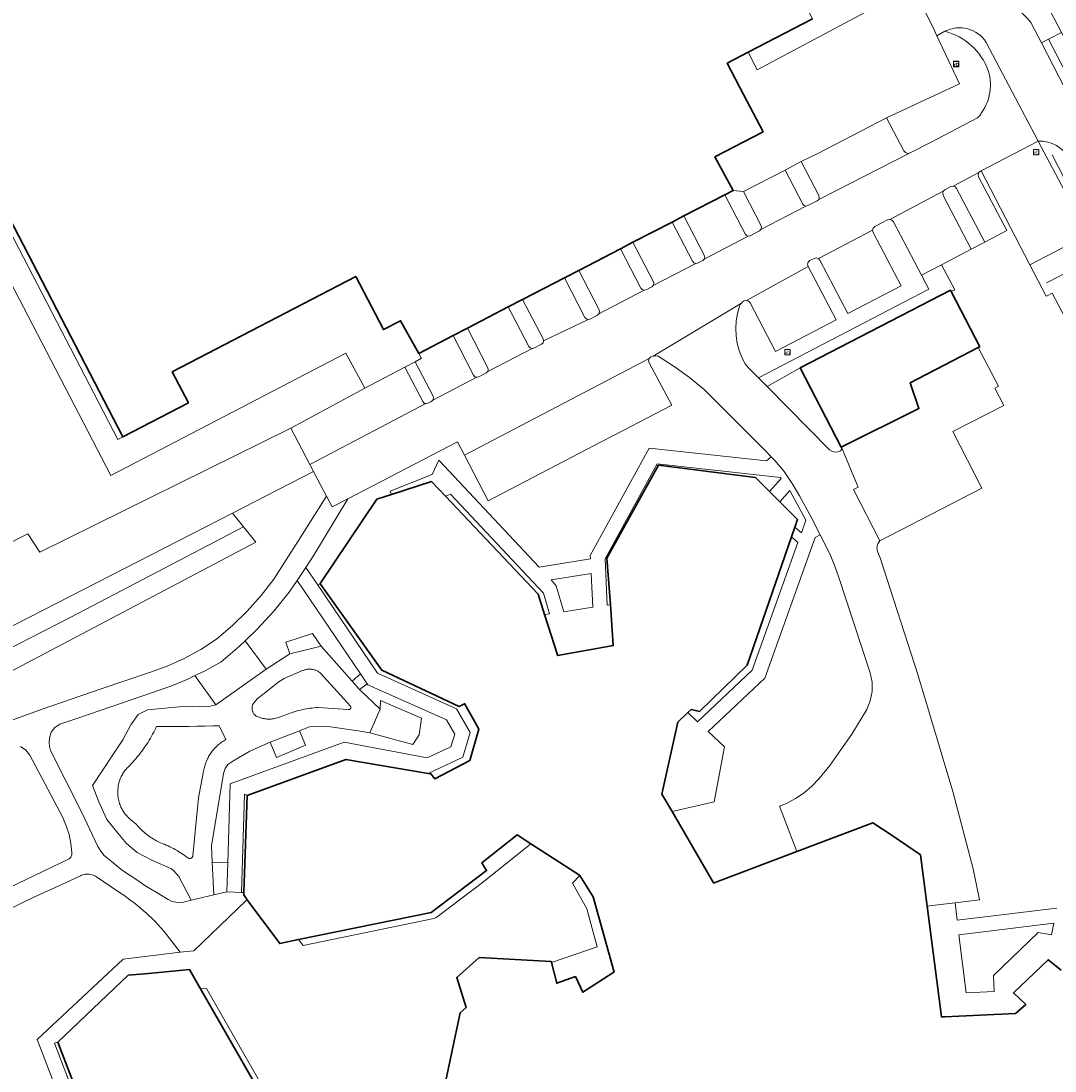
# Model space of a CAD drawing. Header units: metres. Extents: x 108651 to 109770, y 520801 to 521818.
# Tile 8 of 66: x 108939 to 109047, y 521201 to 521311. Entities that reach past the tile are written whole.
import ezdxf
from ezdxf.enums import TextEntityAlignment as Align

# ---------------------------------------------------------------- set-up
doc = ezdxf.new("R2010")
doc.units = ezdxf.units.M
for name, color, linetype, lineweight in [('B-WE-GR-BEPLANTING_CULTUUR_BODEMBEDEKKER-GV', 253, 'Continuous', 18), ('B-WE-GR-BEPLANTING_CULTUUR_BOSPLANTSOEN-GV', 253, 'Continuous', 18), ('B-WE-GR-BEPLANTING_CULTUUR_HEESTERS-GV', 253, 'Continuous', 18), ('B-WE-GR-BOS_LOOF-GV', 253, 'Continuous', 13), ('B-WE-IE-MEUBILAIR_WEGMEUBILAIR-S', 253, 'Continuous', 25), ('B-WE-IE-TERREINAFSCHEIDING_KUNSTMATIG_HEKWERK-G', 253, 'IE-TERREINAFSCHEIDING_KUNSTMATIG-SO', 18), ('B-WE-OG-BEBOUWING-GV', 253, 'Continuous', 35), ('B-WE-OG-TERREIN_CULTUURSCHEIDING-GV', 253, 'Continuous', 18), ('B-WE-OG-TERREIN_ERF-GV', 253, 'Continuous', 18), ('B-WE-OG-WATER_SLOOT-GV', 253, 'Continuous', 18), ('B-WE-VH-KANTVERHARDING-G', 253, 'Continuous', 18), ('B-WE-VH-VERHARDING_ASFALT-GV', 253, 'Continuous', 18), ('B-WE-VH-VERHARDING_BEDRIJFSVLOERPLAAT-GV', 253, 'Continuous', 18), ('B-WE-VH-VERHARDING_BETONSTRAATSTEEN-GV', 253, 'Continuous', 18), ('B-WE-VH-VERHARDING_HALFVERHARDING_GRIND-GV', 253, 'Continuous', 18), ('B-WE-VH-VERHARDING_STRAATBAKSTEEN-GV', 253, 'Continuous', 18)]:
    doc.layers.add(name, color=color, linetype=linetype, lineweight=lineweight)
doc.styles.add('NLCS-ISO', font='NLCS-ISO.ttf')
doc.linetypes.add('IE-TERREINAFSCHEIDING_KUNSTMATIG-SO', pattern='A,4,[82,NLCS.SHX,S=0.75,R=90,X=0,Y=0],4,-2', length=10)

# ---------------------------------------------------------------- blocks, each defined once
blk = doc.blocks.new('SIE-WEG_VERKEERSBORD-SO')
at = {"color": 0, "linetype": 'ByBlock', "lineweight": 18}
blk.add_lwpolyline([(-1.125, -1.125), (1.125, -1.125), (1.125, 1.125), (-1.125, 1.125)], close=True, dxfattribs=at)
at = {"color": 0, "linetype": 'ByBlock', "lineweight": 18, "style": 'NLCS-ISO'}
blk.add_text('vb', height=1.5, dxfattribs=at).set_placement((0, 0), align=Align.MIDDLE_CENTER)

msp = doc.modelspace()

# ---------------------------------------------------------------- linework, layer by layer
at = {"layer": 'B-WE-GR-BEPLANTING_CULTUUR_BODEMBEDEKKER-GV', "flags": 128}
for points in [[(108969.52, 521264.66), (108967.54, 521268.44), (108941.27, 521255.49), (108940.02, 521257.41), (108898.18, 521236.26), (108901.91, 521229.11), (108961.45, 521259.58), (108969.91, 521263.91)], [(109017.6, 521261.83), (109018.83, 521263.21), (109018.75, 521263.31), (109005.85, 521264.73), (109000.4, 521254.8), (109000.63, 521249.96), (109000.95, 521250.01), (109000.6, 521254.86), (109005.99, 521264.59), (109016.13, 521263.3)], [(108994.07, 521248.96), (108994.57, 521249.04), (108993.96, 521251.22), (108984.25, 521261.54), (108983.7, 521261.34), (108993.4, 521251.09)], [(109009.05, 521238.72), (109010.07, 521237.77), (109015.79, 521243.16), (109020.57, 521256.49), (109019.9, 521257.08), (109015.25, 521243.67), (109010.28, 521238.85), (109009.86, 521238.95), (109009.41, 521239.06)], [(108962.75, 521246.22), (108964.97, 521243.25), (108967.42, 521244.85), (108967, 521246.1), (108969.81, 521246.99), (108970.71, 521245.68), (108973.96, 521242), (108974.83, 521242.77), (108968.18, 521252.54), (108967.35, 521251.3), (108965.74, 521249.31), (108964.01, 521247.43)], [(108970.31, 521252.1), (108976.61, 521242.83), (108984.86, 521239.12), (108986.3, 521236.65), (108985.53, 521234.05), (108981.89, 521232.36), (108982.18, 521232.32), (108982.6, 521231.81), (108986.26, 521233.72), (108987.21, 521237), (108986.82, 521237.7), (108985.71, 521239.66), (108985.7, 521239.65), (108985.15, 521239.36), (108977.06, 521243.16), (108970.65, 521252.14)], [(108970.62, 521242.86), (108970.57, 521242.9), (108970.51, 521242.95), (108970.44, 521242.99), (108970.37, 521243.04), (108970.29, 521243.08), (108970.22, 521243.11), (108970.14, 521243.15), (108970.07, 521243.17), (108969.99, 521243.2), (108969.91, 521243.22), (108969.82, 521243.24), (108969.74, 521243.25), (108969.66, 521243.26), (108969.58, 521243.27), (108969.49, 521243.27), (108969.41, 521243.27), (108969.33, 521243.26), (108969.24, 521243.25), (108969.16, 521243.24), (108969.08, 521243.22), (108969, 521243.2), (108968.92, 521243.17), (108968.84, 521243.14), (108968.77, 521243.11), (108966.84, 521242.28), (108966.18, 521241.88), (108964.91, 521240.86), (108964.01, 521240.15), (108963.59, 521239.63), (108963.56, 521239.58), (108963.54, 521239.52), (108963.52, 521239.46), (108963.5, 521239.4), (108963.49, 521239.34), (108963.48, 521239.28), (108963.48, 521239.22), (108963.48, 521239.15), (108963.48, 521239.09), (108963.49, 521239.03), (108963.5, 521238.97), (108963.51, 521238.91), (108963.53, 521238.85), (108963.55, 521238.79), (108963.58, 521238.73), (108963.61, 521238.68), (108963.64, 521238.62), (108963.68, 521238.57), (108963.72, 521238.53), (108963.76, 521238.48), (108963.81, 521238.44), (108963.86, 521238.4), (108963.91, 521238.36), (108964.01, 521238.32), (108964.1, 521238.27), (108964.21, 521238.23), (108964.31, 521238.2), (108964.41, 521238.16), (108964.51, 521238.13), (108964.62, 521238.11), (108964.73, 521238.09), (108964.83, 521238.07), (108964.94, 521238.06), (108965.05, 521238.05), (108965.16, 521238.04), (108965.27, 521238.04), (108965.38, 521238.04), (108965.48, 521238.05), (108965.59, 521238.06), (108965.68, 521238.07), (108966.26, 521238.2), (108967.18, 521238.57), (108967.79, 521238.78), (108967.98, 521238.84), (108968.18, 521238.89), (108968.37, 521238.95), (108968.57, 521238.99), (108968.77, 521239.04), (108968.97, 521239.08), (108969.17, 521239.12), (108969.37, 521239.15), (108969.57, 521239.18), (108969.77, 521239.2), (108969.98, 521239.22), (108970.18, 521239.24), (108970.38, 521239.25), (108970.9, 521239.23), (108971.43, 521239.2), (108971.95, 521239.16), (108972.48, 521239.13), (108973.01, 521239.09), (108973.53, 521239.04), (108973.56, 521239.03), (108973.59, 521239.03), (108973.62, 521239.04), (108973.65, 521239.04), (108973.68, 521239.05), (108973.71, 521239.07), (108973.73, 521239.09), (108973.75, 521239.11), (108973.77, 521239.13), (108973.79, 521239.16), (108973.8, 521239.18), (108973.81, 521239.21), (108973.81, 521239.24), (108973.81, 521239.27), (108973.81, 521239.3), (108973.8, 521239.33), (108973.79, 521239.36), (108973.77, 521239.39), (108973.76, 521239.4)], [(108975.53, 521241.74), (108974.73, 521241.13), (108974.74, 521241.11), (108976.89, 521239.09), (108976.9, 521239.98), (108981.2, 521238.13), (108980.96, 521236.39), (108980.31, 521235.4), (108975.78, 521236.62), (108974.58, 521236.81), (108971.67, 521237.25), (108970.29, 521237.3), (108969.48, 521237.23), (108968.68, 521236.92), (108968.45, 521236.83), (108969.08, 521235.31), (108966.02, 521234.04), (108965.36, 521235.64), (108963.26, 521234.7), (108961.48, 521233.65), (108960.95, 521233.28), (108960.68, 521232.89), (108960.5, 521232.34), (108959.22, 521224.8), (108959.31, 521223.09), (108960.94, 521223.03), (108961.2, 521231.26), (108973.11, 521235.64), (108981.81, 521233.99), (108984.28, 521235.13), (108984.67, 521236.45), (108983.8, 521237.95), (108975.6, 521241.63)], [(108968.35, 521214.99), (108968.81, 521214.36), (108982.49, 521217.21), (108982.68, 521217.28), (108982.85, 521217.36), (108987.72, 521221.06), (108992.64, 521225.01), (108991.2, 521225.93), (108987.52, 521223.02), (108987.76, 521222.61), (108988, 521222.2), (108982.22, 521217.84)], [(108997.75, 521221.68), (108997, 521220.89), (108998.49, 521218.19), (108999.57, 521214.24), (108994.79, 521212.6), (108995.34, 521210.43), (108997.29, 521211.13), (108998.07, 521209.49), (109001.33, 521211.58), (109001.36, 521211.6), (108999.17, 521219.45)]]:
    msp.add_lwpolyline(points, close=True, dxfattribs=at)
at = {"layer": 'B-WE-GR-BEPLANTING_CULTUUR_BOSPLANTSOEN-GV', "flags": 128}
msp.add_lwpolyline([(109050.55, 521289.33), (109045.7, 521298.47), (109039.72, 521295.36), (109044.82, 521285.53), (109049.93, 521288.18)], dxfattribs=at)
at = {"layer": 'B-WE-GR-BEPLANTING_CULTUUR_HEESTERS-GV', "flags": 128}
msp.add_lwpolyline([(109028.75, 521312.53), (109027.5, 521314.89), (109017.53, 521334.2), (109016.73, 521333.77), (109011.81, 521331.07), (109022.11, 521311.26), (109015.36, 521307.76), (109016.29, 521305.91)], close=True, dxfattribs=at)
for points in [[(109035.95, 521309.95), (109035.11, 521309.49), (109037.47, 521304.46), (109029.84, 521300.89), (109031.65, 521297.45)], [(109031.65, 521297.45), (109031.82, 521297.26), (109032.07, 521297.18), (109032.32, 521297.24), (109034.44, 521298.33), (109039.36, 521300.89)]]:
    msp.add_lwpolyline(points, dxfattribs=at)
at = {"layer": 'B-WE-GR-BEPLANTING_CULTUUR_HEESTERS-GV'}
for points in [[(109040.48, 521305.84, 0.243132), (109035.95, 521309.95)], [(109039.36, 521300.89, 0.261527), (109040.48, 521305.84)]]:
    msp.add_lwpolyline(points, format="xyb", dxfattribs=at)
at = {"layer": 'B-WE-GR-BOS_LOOF-GV', "flags": 128}
msp.add_lwpolyline([(108936.6, 521237.32), (108941.51, 521239.09), (108947.71, 521241.21), (108952.74, 521242.92), (108954.6, 521243.58), (108956.39, 521244.38), (108958.11, 521245.33), (108959.76, 521246.41), (108961.42, 521247.81), (108962.98, 521249.33), (108964.44, 521250.96), (108965.77, 521252.68), (108968.35, 521256.72), (108971.26, 521261.35), (108970.71, 521262.39), (108969.91, 521263.91), (108961.45, 521259.58), (108962.59, 521258.14), (108963.87, 521256.54), (108897.11, 521221.35)], dxfattribs=at)
at = {"layer": 'B-WE-IE-TERREINAFSCHEIDING_KUNSTMATIG_HEKWERK-G', "flags": 128}
msp.add_lwpolyline([(109046.56, 521283.65), (109052.48, 521286.7), (109047.17, 521297.03)], dxfattribs=at)
at = {"layer": 'B-WE-OG-BEBOUWING-GV', "flags": 128}
for points in [[(108929.67, 521306.63), (108949.98, 521267.55), (108956.82, 521271.11), (108955.13, 521274.36), (108974.32, 521284.33), (108977.21, 521278.76), (108979.01, 521279.69), (108980.92, 521276.28), (108984.5, 521278.13), (108986, 521278.91), (108990.28, 521281.13), (108991.78, 521281.91), (108996.14, 521284.16), (108997.64, 521284.94), (109002.01, 521287.21), (109003.32, 521287.89), (109007.41, 521290), (109008.64, 521290.65), (109012.91, 521292.86), (109013.81, 521293.32), (109011.89, 521296.82), (109016.93, 521299.44), (109014.89, 521303.33), (109013.18, 521306.63), (109015.36, 521307.76), (109022.11, 521311.26)], [(109048.09, 521211.79), (109046.74, 521212.88), (109043.11, 521209.41), (109044.39, 521208.19), (109043.31, 521207.28), (109035.95, 521206.92), (109035.57, 521206.9), (109034.08, 521218.5), (109033.39, 521223.85), (109030.41, 521225.87), (109028.42, 521227.21), (109020.44, 521224.2), (109011.81, 521220.94), (109011.74, 521220.91), (109007.4, 521228.38), (109006.34, 521230.21), (109008, 521237.72), (109009.05, 521238.72), (109009.41, 521239.06), (109009.86, 521238.95), (109010.28, 521238.85), (109015.25, 521243.67), (109019.9, 521257.08), (109020.26, 521258.12), (109020.39, 521258.49), (109020.43, 521258.63), (109020.53, 521258.9), (109018.66, 521260.76), (109017.6, 521261.83), (109016.13, 521263.3), (109005.99, 521264.59), (109000.6, 521254.86), (109000.95, 521250.01), (109001.26, 521245.73), (108999.14, 521245.35), (108995.43, 521244.68), (108995.41, 521244.76), (108994.07, 521248.96), (108993.4, 521251.09), (108983.7, 521261.34), (108982.25, 521262.88), (108978.08, 521261.52), (108976.53, 521261.02), (108970.59, 521252.23), (108970.65, 521252.14), (108977.06, 521243.16), (108985.15, 521239.36), (108985.7, 521239.65), (108985.71, 521239.66), (108986.82, 521237.7), (108987.21, 521237), (108986.26, 521233.72), (108982.6, 521231.81), (108982.18, 521232.32), (108981.89, 521232.36), (108973.29, 521233.83), (108962.97, 521230.07), (108962.62, 521219.92), (108962.61, 521219.66), (108962.98, 521219.16), (108966.37, 521214.58), (108968.35, 521214.99), (108982.22, 521217.84), (108988, 521222.2), (108987.76, 521222.61), (108987.52, 521223.02), (108991.2, 521225.93), (108992.64, 521225.01), (108997.72, 521221.73), (108997.75, 521221.68), (108999.17, 521219.45), (109001.36, 521211.6), (109001.33, 521211.58), (108998.07, 521209.49), (108997.29, 521211.13), (108995.34, 521210.43), (108994.79, 521212.6), (108994.77, 521212.69), (108987.23, 521213.11), (108984.88, 521211.04), (108985.87, 521207.9), (108985.23, 521207.35), (108982.64, 521195)], [(108964.99, 521197.83), (108958.1, 521209.84), (108956.95, 521211.86), (108952.66, 521211.46), (108950.51, 521211.26), (108943.17, 521204.25), (108947.12, 521193.99)]]:
    msp.add_lwpolyline(points, dxfattribs=at)
msp.add_lwpolyline([(109025.08, 521266.47), (109033.22, 521270.5), (109032.31, 521273.2), (109039.43, 521276.89), (109039.58, 521276.97), (109036.6, 521282.73), (109036.51, 521282.9), (109020.79, 521274.76)], close=True, dxfattribs=at)
at = {"layer": 'B-WE-OG-TERREIN_CULTUURSCHEIDING-GV', "flags": 128}
msp.add_lwpolyline([(109046.78, 521309.12), (109048.14, 521309.82), (109046.96, 521312.09), (109044.71, 521315.43), (109043.06, 521318.61), (109042.24, 521318.18), (109042.11, 521318.45), (109040.13, 521317.43), (109038.35, 521316.5, 0.086992), (109041.23, 521313.8, -0.099092), (109044.93, 521310.88), (109046.05, 521308.74)], format="xyb", close=True, dxfattribs=at)
for points in [[(108898.18, 521236.26), (108940.02, 521257.41), (108941.27, 521255.49), (108967.54, 521268.44), (108975.29, 521272.63), (108973.3, 521276.3), (108948.71, 521263.51), (108925.62, 521307.91)], [(109033.12, 521242.69), (109036.78, 521230.47), (109038.91, 521222.38), (109039.56, 521219.14), (109037.01, 521218.84), (109037.23, 521217.02), (109047.63, 521218.29)]]:
    msp.add_lwpolyline(points, dxfattribs=at)
for points in [[(109022.74, 521292.37), (109022.8, 521292.56), (109022.76, 521292.77), (109020.9, 521296.34), (109019.24, 521295.42), (109021.07, 521291.89), (109021.21, 521291.74), (109021.41, 521291.67), (109021.61, 521291.72), (109022.59, 521292.23)], [(109015.38, 521288.54), (109015.58, 521288.58), (109016.54, 521289.09), (109016.7, 521289.22), (109016.76, 521289.42), (109016.71, 521289.62), (109014.86, 521293.19), (109013.81, 521293.32), (109012.91, 521292.86), (109015.04, 521288.76), (109015.18, 521288.6)], [(109036.79, 521293.76), (109036.56, 521293.71), (109035.95, 521293.39), (109035.77, 521293.23), (109035.71, 521293.01), (109035.76, 521292.78), (109038.7, 521287.17), (109040.12, 521287.91), (109037.17, 521293.52), (109037.01, 521293.69)], [(109007.41, 521290), (109009.54, 521285.9), (109009.68, 521285.74), (109009.88, 521285.68), (109010.08, 521285.72), (109010.61, 521286), (109010.76, 521286.14), (109010.82, 521286.34), (109010.78, 521286.54), (109008.64, 521290.65)], [(109014.66, 521281.53), (109014.57, 521281.43), (109014.46, 521281.2), (109014.24, 521280.45), (109014.1, 521279.67), (109014.06, 521278.89), (109014.1, 521278.11), (109014.21, 521277.34), (109014.41, 521276.58), (109014.69, 521275.86), (109015.06, 521275.17), (109015.38, 521274.8), (109016.45, 521273.71), (109034.26, 521282.98), (109033.48, 521284.45), (109030.55, 521290.04), (109030.39, 521290.21), (109030.17, 521290.28), (109029.94, 521290.23), (109028.62, 521289.54), (109028.45, 521289.38), (109028.38, 521289.16), (109028.43, 521288.93), (109031.37, 521283.34), (109025.79, 521280.43), (109022.87, 521286.01), (109022.71, 521286.18), (109022.49, 521286.25), (109022.26, 521286.2), (109021.82, 521285.97), (109021.65, 521285.81), (109021.58, 521285.59), (109021.63, 521285.36), (109024.56, 521279.79), (109018.21, 521276.48), (109015.56, 521281.57), (109015.41, 521281.74), (109015.19, 521281.82), (109014.96, 521281.77), (109014.75, 521281.63)], [(109002.01, 521287.21), (109004.14, 521283.09), (109004.28, 521282.94), (109004.48, 521282.88), (109004.68, 521282.92), (109005.29, 521283.23), (109005.44, 521283.37), (109005.5, 521283.57), (109005.46, 521283.77), (109003.32, 521287.89)], [(108998.62, 521279.83), (108998.82, 521279.87), (108999.61, 521280.28), (108999.76, 521280.42), (108999.83, 521280.62), (108999.78, 521280.82), (108997.64, 521284.94), (108996.14, 521284.16), (108998.28, 521280.04), (108998.42, 521279.89)], [(108991.78, 521281.91), (108990.28, 521281.13), (108992.43, 521277), (108992.57, 521276.85), (108992.76, 521276.79), (108992.96, 521276.83), (108993.76, 521277.24), (108993.91, 521277.38), (108993.97, 521277.58), (108993.93, 521277.78)], [(108984.5, 521278.13), (108986.65, 521274), (108986.79, 521273.84), (108986.99, 521273.78), (108987.19, 521273.83), (108987.98, 521274.24), (108988.13, 521274.38), (108988.19, 521274.58), (108988.15, 521274.78), (108986, 521278.91)], [(108969.09, 521253.9), (108970.31, 521252.1), (108970.65, 521252.14), (108970.59, 521252.23), (108976.53, 521261.02), (108978.08, 521261.52), (108977.94, 521261.87), (108982.33, 521263.61), (108983, 521265.12), (108993.51, 521253.92), (108998.86, 521254.8), (108998.85, 521255.16), (109000, 521257.24), (109005.02, 521266.35), (109017.27, 521265.03), (109017.78, 521265.46), (109017.12, 521266.14), (109010.75, 521272.49), (109009.23, 521273.76), (109007.63, 521274.92), (109005.96, 521275.97), (109005.7, 521276.01), (109005.43, 521275.99), (109005.18, 521275.9), (109005.01, 521275.74), (109004.95, 521275.51), (109005, 521275.28), (109007.37, 521270.85), (109001.35, 521267.72), (109000, 521267.02), (108988.19, 521260.86), (108985.69, 521265.63), (108984.96, 521267.03), (108973.5, 521261.08), (108969.94, 521255.17)], [(108982.39, 521271.39), (108982.45, 521271.59), (108982.41, 521271.79), (108980.53, 521275.4), (108979.46, 521274.84), (108981.33, 521271.23), (108981.47, 521271.08), (108981.67, 521271.02), (108981.87, 521271.07), (108982.24, 521271.26)], [(109025.08, 521266.47), (109020.79, 521274.76), (109017.34, 521272.81), (109023.87, 521266.2), (109024.13, 521266.04), (109024.42, 521265.96), (109024.73, 521265.98), (109025.01, 521266.1), (109025.18, 521266.28)], [(109020.26, 521258.12), (109020.93, 521257.53), (109021.39, 521258.83), (109019.72, 521261.93), (109018.66, 521260.76), (109020.53, 521258.9), (109020.43, 521258.63), (109020.39, 521258.49)], [(109007.4, 521228.38), (109011.74, 521220.91), (109011.81, 521220.94), (109020.44, 521224.2), (109018.64, 521228.94), (109019.38, 521229.23), (109020.33, 521229.73), (109021.22, 521230.34), (109022.04, 521231.04), (109022.78, 521231.83), (109023.9, 521233.19), (109026.19, 521236.47), (109027.76, 521239.03), (109028.12, 521239.95), (109028.32, 521240.91), (109028.32, 521241.9), (109028.14, 521242.87), (109024.83, 521252.95), (109024.44, 521254.02), (109024.01, 521255.06), (109023.53, 521256.09), (109022.91, 521257.3), (109022.36, 521257.03), (109017.11, 521242.31), (109011.19, 521236.73), (109012.88, 521235.15), (109011.82, 521229.4)], [(108999.11, 521249.73), (108998.95, 521253.27), (108994.77, 521252.59), (108995.3, 521251.98), (108996.09, 521249.27)], [(109041.08, 521209.56), (109041.01, 521211.22), (109045.7, 521215.73), (109047.09, 521215.49), (109047.33, 521216.72), (109037.41, 521215.5), (109038.16, 521209.44)]]:
    msp.add_lwpolyline(points, close=True, dxfattribs=at)
at = {"layer": 'B-WE-OG-TERREIN_ERF-GV', "flags": 128}
msp.add_lwpolyline([(109025.08, 521266.47), (109025.18, 521266.28), (109026.88, 521262.29), (109026.39, 521262.04), (109029.14, 521256.69), (109039.79, 521262.18), (109036.76, 521268.1), (109042.09, 521270.83), (109041.17, 521272.65), (109041.53, 521272.85), (109039.43, 521276.89), (109032.31, 521273.2), (109033.22, 521270.5)], close=True, dxfattribs=at)
at = {"layer": 'B-WE-OG-WATER_SLOOT-GV', "flags": 128}
for points in [[(108962.59, 521258.14), (108961.45, 521259.58), (108901.91, 521229.11), (108895.29, 521225.72), (108896.2, 521223.97), (108944.52, 521248.7)], [(108962.59, 521258.14), (108944.52, 521248.7), (108896.2, 521223.97), (108894.5, 521223.11), (108896.15, 521219.43), (108897.11, 521221.35), (108963.87, 521256.54)]]:
    msp.add_lwpolyline(points, close=True, dxfattribs=at)
at = {"layer": 'B-WE-VH-KANTVERHARDING-G', "flags": 128}
for points in [[(108925.62, 521307.91), (108948.71, 521263.51), (108973.3, 521276.3), (108975.29, 521272.63), (108975.88, 521272.95), (108979.46, 521274.84), (108980.53, 521275.4), (108981.2, 521275.76), (108981.16, 521275.82), (108980.92, 521276.28), (108979.01, 521279.69), (108977.21, 521278.76), (108974.32, 521284.33), (108955.13, 521274.36), (108956.82, 521271.11), (108949.98, 521267.55), (108949.45, 521267.28), (108929.15, 521306.32)], [(109045.7, 521298.47), (109050.55, 521289.33)], [(108982.64, 521195), (108985.23, 521207.35), (108985.87, 521207.9), (108984.88, 521211.04), (108987.23, 521213.11), (108994.77, 521212.69), (108994.79, 521212.6), (108999.57, 521214.24), (108998.49, 521218.19), (108997, 521220.89), (108997.75, 521221.68), (108997.72, 521221.73), (108992.64, 521225.01), (108987.72, 521221.06), (108982.85, 521217.36), (108982.68, 521217.28), (108982.49, 521217.21), (108968.81, 521214.36), (108968.35, 521214.99), (108966.37, 521214.58), (108962.98, 521219.16), (108962.88, 521219.07), (108957.38, 521213.83), (108955.95, 521213.66), (108950.01, 521212.95), (108941.02, 521204.56), (108945.62, 521192.55)], [(109047.63, 521218.29), (109037.23, 521217.02), (109037.01, 521218.84), (109035.49, 521218.66), (109034.08, 521218.5), (109035.57, 521206.9), (109035.95, 521206.92), (109043.31, 521207.28), (109044.39, 521208.19), (109043.11, 521209.41), (109046.74, 521212.88), (109048.09, 521211.79)], [(108946.88, 521193.49), (108942.8, 521204.15), (108943.17, 521204.25), (108950.51, 521211.26), (108952.66, 521211.46), (108956.95, 521211.86), (108958.1, 521209.84), (108958.71, 521209.87), (108965.69, 521197.68)]]:
    msp.add_lwpolyline(points, dxfattribs=at)
at = {"layer": 'B-WE-VH-KANTVERHARDING-G'}
msp.add_lwpolyline([(109048.98, 521296.63, 0.27976), (109045.7, 521298.47)], format="xyb", dxfattribs=at)
at = {"layer": 'B-WE-VH-KANTVERHARDING-G', "flags": 128}
for points in [[(109036.79, 521293.76), (109037.01, 521293.69), (109037.17, 521293.52), (109040.12, 521287.91), (109042.42, 521289.11), (109039.47, 521294.73), (109039.42, 521294.95), (109039.49, 521295.18)], [(109017.34, 521272.81), (109020.79, 521274.76), (109036.51, 521282.9), (109036.6, 521282.73), (109036.97, 521282.93), (109035.57, 521285.54), (109033.48, 521284.45), (109034.26, 521282.98), (109016.45, 521273.71)], [(109007.4, 521228.38), (109011.82, 521229.4), (109012.88, 521235.15), (109011.19, 521236.73), (109017.11, 521242.31), (109022.36, 521257.03), (109022.91, 521257.3), (109021.95, 521259.17), (109020.75, 521261.4), (109019.98, 521262.68), (109019.12, 521263.91), (109018.16, 521265.06), (109017.78, 521265.46), (109017.27, 521265.03), (109005.02, 521266.35), (109000, 521257.24), (108998.85, 521255.16), (108998.86, 521254.8), (108993.51, 521253.92), (108983, 521265.12), (108982.33, 521263.61), (108977.94, 521261.87), (108978.08, 521261.52), (108982.25, 521262.88), (108983.7, 521261.34), (108984.25, 521261.54), (108993.96, 521251.22), (108994.57, 521249.04), (108994.07, 521248.96), (108995.41, 521244.76), (108995.43, 521244.68), (108999.14, 521245.35), (109001.26, 521245.73), (109000.95, 521250.01), (109000.63, 521249.96), (109000.4, 521254.8), (109005.85, 521264.73), (109018.75, 521263.31), (109018.83, 521263.21), (109017.6, 521261.83), (109018.66, 521260.76), (109019.72, 521261.93), (109021.39, 521258.83), (109020.93, 521257.53), (109020.26, 521258.12), (109019.9, 521257.08), (109020.57, 521256.49), (109015.79, 521243.16), (109010.07, 521237.77), (109009.05, 521238.72), (109008, 521237.72), (109006.34, 521230.21)], [(108960.84, 521219.99), (108962.36, 521219.93), (108962.68, 521230.2), (108962.97, 521230.07), (108973.29, 521233.83), (108981.89, 521232.36), (108985.53, 521234.05), (108986.3, 521236.65), (108984.86, 521239.12), (108976.61, 521242.83), (108970.31, 521252.1), (108969.09, 521253.9), (108968.18, 521252.54), (108974.83, 521242.77), (108975.53, 521241.74), (108975.6, 521241.63), (108983.8, 521237.95), (108984.67, 521236.45), (108984.28, 521235.13), (108981.81, 521233.99), (108973.11, 521235.64), (108961.2, 521231.26), (108960.94, 521223.03)], [(108999.11, 521249.73), (108996.09, 521249.27), (108995.3, 521251.98), (108994.77, 521252.59), (108998.95, 521253.27)], [(109041.08, 521209.56), (109038.16, 521209.44), (109037.41, 521215.5), (109047.33, 521216.72), (109047.09, 521215.49), (109045.7, 521215.73), (109041.01, 521211.22)]]:
    msp.add_lwpolyline(points, close=True, dxfattribs=at)
at = {"layer": 'B-WE-VH-VERHARDING_ASFALT-GV', "flags": 128}
for points in [[(109022.25, 521343.07), (109018.73, 521349.88), (109015.21, 521348.06), (109018.64, 521341.45), (109021.32, 521336.28), (109031.36, 521316.89), (109032.57, 521314.56), (109034.7, 521310.33), (109035.11, 521309.49), (109035.95, 521309.95)], [(109048.98, 521296.63), (109051.59, 521297.98), (109046.05, 521308.74), (109044.93, 521310.88)], [(109040.26, 521308.79), (109045.7, 521298.47)], [(108933.84, 521216.1), (108940.6, 521219.38), (108943.59, 521220.76), (108945.53, 521221.66), (108945.63, 521221.71), (108946.03, 521221.82), (108946.45, 521221.83), (108946.85, 521221.74), (108947.11, 521221.61), (108947.22, 521221.56), (108949.51, 521220), (108950.17, 521219.55), (108950.57, 521219.26), (108951.29, 521218.73), (108952.35, 521217.84), (108952.38, 521217.81), (108953.35, 521216.88), (108954.28, 521215.85), (108955.95, 521213.66), (108957.38, 521213.83), (108962.88, 521219.07), (108962.98, 521219.16), (108962.61, 521219.66), (108962.62, 521219.92), (108962.36, 521219.93), (108960.84, 521219.99), (108959.49, 521219.67), (108957.12, 521219.11), (108956.32, 521218.92), (108955.9, 521218.87), (108955.49, 521218.89), (108955.08, 521218.99), (108954.7, 521219.17), (108953.9, 521219.66), (108952.28, 521220.66), (108951.53, 521221.16), (108949.93, 521222.22), (108948.37, 521223.51), (108948.02, 521223.79), (108947.65, 521224.22), (108947.35, 521224.71), (108945.68, 521228.27), (108942.4, 521234.76), (108942.29, 521235.18), (108942.26, 521235.61), (108942.3, 521236.05), (108942.46, 521236.66), (108942.84, 521237.17), (108943.38, 521237.5), (108945.24, 521238.13), (108946.16, 521238.45), (108946.39, 521238.53), (108947.7, 521238.98), (108954.99, 521241.48), (108956.77, 521242.23), (108957.51, 521242.59), (108957.73, 521242.69), (108958.51, 521243.07), (108959.99, 521243.89), (108960.21, 521244.01), (108962.16, 521245.66), (108962.75, 521246.22), (108964.01, 521247.43), (108965.74, 521249.31), (108967.35, 521251.3), (108968.18, 521252.54), (108969.09, 521253.9), (108969.94, 521255.17), (108973.5, 521261.08), (108971.85, 521260.22), (108971.26, 521261.35), (108968.35, 521256.72), (108965.77, 521252.68), (108964.44, 521250.96), (108962.98, 521249.33), (108961.42, 521247.81), (108959.76, 521246.41), (108958.11, 521245.33), (108956.39, 521244.38), (108954.6, 521243.58), (108952.74, 521242.92), (108947.71, 521241.21), (108941.51, 521239.09), (108936.6, 521237.32)], [(108939.27, 521235.18), (108939.82, 521234.79), (108940.24, 521234.26), (108943.68, 521227.77), (108944.05, 521226.89), (108944.34, 521225.97), (108944.54, 521225.03), (108944.64, 521224.08), (108944.63, 521223.84), (108944.54, 521223.61), (108944.36, 521223.44), (108938.05, 521220.39)]]:
    msp.add_lwpolyline(points, dxfattribs=at)
at = {"layer": 'B-WE-VH-VERHARDING_ASFALT-GV'}
for points in [[(109044.93, 521310.88, 0.099092), (109041.23, 521313.8)], [(109035.95, 521309.95, -0.386874), (109040.26, 521308.79)], [(109045.7, 521298.47, -0.27976), (109048.98, 521296.63)]]:
    msp.add_lwpolyline(points, format="xyb", dxfattribs=at)
at = {"layer": 'B-WE-VH-VERHARDING_BEDRIJFSVLOERPLAAT-GV', "flags": 128}
msp.add_lwpolyline([(109051.59, 521297.98), (109052.36, 521298.38), (109046.78, 521309.12), (109046.05, 521308.74)], close=True, dxfattribs=at)
at = {"layer": 'B-WE-VH-VERHARDING_BETONSTRAATSTEEN-GV', "flags": 128}
for points in [[(109011.89, 521296.82), (109013.81, 521293.32), (109014.86, 521293.19), (109019.24, 521295.42), (109020.9, 521296.34), (109022.65, 521297.16), (109029.84, 521300.89), (109037.47, 521304.46), (109035.11, 521309.49), (109034.7, 521310.33), (109032.57, 521314.56), (109028.75, 521312.53), (109016.29, 521305.91), (109015.36, 521307.76), (109013.18, 521306.63), (109014.89, 521303.33), (109016.93, 521299.44)], [(109046.78, 521309.12), (109052.36, 521298.38), (109053.71, 521299.09), (109048.14, 521309.82)], [(109022.74, 521292.37), (109032.32, 521297.24), (109032.07, 521297.18), (109031.82, 521297.26), (109031.65, 521297.45), (109029.84, 521300.89), (109022.65, 521297.16), (109020.9, 521296.34), (109022.76, 521292.77), (109022.8, 521292.56)], [(109021.41, 521291.67), (109021.21, 521291.74), (109021.07, 521291.89), (109019.24, 521295.42), (109014.86, 521293.19), (109016.71, 521289.62), (109016.76, 521289.42), (109016.7, 521289.22)], [(109033.48, 521284.45), (109035.57, 521285.54), (109038.7, 521287.17), (109035.76, 521292.78), (109035.71, 521293.01), (109035.77, 521293.23), (109030.17, 521290.28), (109030.39, 521290.21), (109030.55, 521290.04)], [(109015.38, 521288.54), (109015.18, 521288.6), (109015.04, 521288.76), (109012.91, 521292.86), (109008.64, 521290.65), (109010.78, 521286.54), (109010.82, 521286.34), (109010.76, 521286.14)], [(109007.41, 521290), (109003.32, 521287.89), (109005.46, 521283.77), (109005.5, 521283.57), (109005.44, 521283.37), (109009.88, 521285.68), (109009.68, 521285.74), (109009.54, 521285.9)], [(109028.38, 521289.16), (109022.71, 521286.18), (109022.87, 521286.01), (109025.79, 521280.43), (109031.37, 521283.34), (109028.43, 521288.93)], [(109002.01, 521287.21), (108997.64, 521284.94), (108999.78, 521280.82), (108999.83, 521280.62), (108999.76, 521280.42), (109004.48, 521282.88), (109004.28, 521282.94), (109004.14, 521283.09)], [(109021.63, 521285.36), (109015.19, 521281.82), (109015.41, 521281.74), (109015.56, 521281.57), (109018.21, 521276.48), (109024.56, 521279.79)], [(108998.62, 521279.83), (108998.42, 521279.89), (108998.28, 521280.04), (108996.14, 521284.16), (108991.78, 521281.91), (108993.93, 521277.78), (108993.97, 521277.58)], [(108986, 521278.91), (108988.15, 521274.78), (108988.19, 521274.58), (108988.13, 521274.38), (108992.76, 521276.79), (108992.57, 521276.85), (108992.43, 521277), (108990.28, 521281.13)], [(109014.66, 521281.53), (109005.43, 521275.99), (109005.7, 521276.01), (109005.96, 521275.97), (109007.63, 521274.92), (109009.23, 521273.76), (109010.75, 521272.49), (109017.12, 521266.14), (109017.78, 521265.46), (109018.16, 521265.06), (109019.12, 521263.91), (109019.98, 521262.68), (109020.75, 521261.4), (109021.95, 521259.17), (109022.91, 521257.3), (109023.53, 521256.09), (109024.01, 521255.06), (109024.44, 521254.02), (109024.83, 521252.95), (109028.14, 521242.87), (109028.32, 521241.9), (109028.32, 521240.91), (109028.12, 521239.95), (109027.76, 521239.03), (109026.19, 521236.47), (109023.9, 521233.19), (109022.78, 521231.83), (109022.04, 521231.04), (109021.22, 521230.34), (109020.33, 521229.73), (109019.38, 521229.23), (109018.64, 521228.94), (109020.44, 521224.2), (109028.42, 521227.21), (109030.41, 521225.87), (109033.39, 521223.85), (109034.08, 521218.5), (109035.49, 521218.66), (109037.01, 521218.84), (109039.56, 521219.14), (109038.91, 521222.38), (109036.78, 521230.47), (109033.12, 521242.69), (109029.16, 521254.9), (109028.89, 521255.57), (109028.82, 521255.97), (109028.91, 521256.36), (109029.14, 521256.69), (109026.39, 521262.04), (109026.88, 521262.29), (109025.18, 521266.28), (109025.01, 521266.1), (109024.73, 521265.98), (109024.42, 521265.96), (109024.13, 521266.04), (109023.87, 521266.2), (109017.34, 521272.81), (109016.45, 521273.71), (109015.38, 521274.8), (109015.06, 521275.17), (109014.69, 521275.86), (109014.41, 521276.58), (109014.21, 521277.34), (109014.1, 521278.11), (109014.06, 521278.89), (109014.1, 521279.67), (109014.24, 521280.45), (109014.46, 521281.2), (109014.57, 521281.43)], [(108982.39, 521271.39), (108986.99, 521273.78), (108986.79, 521273.84), (108986.65, 521274), (108984.5, 521278.13), (108980.92, 521276.28), (108981.16, 521275.82), (108981.2, 521275.76), (108980.53, 521275.4), (108982.41, 521271.79), (108982.45, 521271.59)], [(109005.01, 521275.74), (108985.69, 521265.63), (108988.19, 521260.86), (109000, 521267.02), (109001.35, 521267.72), (109007.37, 521270.85), (109005, 521275.28), (109004.95, 521275.51)], [(108969.52, 521264.66), (108981.67, 521271.02), (108981.47, 521271.08), (108981.33, 521271.23), (108979.46, 521274.84), (108975.88, 521272.95), (108975.29, 521272.63), (108967.54, 521268.44)]]:
    msp.add_lwpolyline(points, close=True, dxfattribs=at)
at = {"layer": 'B-WE-VH-VERHARDING_BETONSTRAATSTEEN-GV'}
for points in [[(109040.26, 521308.79, 0.386874), (109035.95, 521309.95)], [(109035.95, 521309.95, -0.243132), (109040.48, 521305.84)], [(109040.48, 521305.84, -0.261527), (109039.36, 521300.89)]]:
    msp.add_lwpolyline(points, format="xyb", dxfattribs=at)
at = {"layer": 'B-WE-VH-VERHARDING_BETONSTRAATSTEEN-GV', "flags": 128}
for points in [[(109045.7, 521298.47), (109040.26, 521308.79)], [(109039.36, 521300.89), (109034.44, 521298.33), (109032.32, 521297.24), (109022.74, 521292.37), (109022.59, 521292.23), (109021.61, 521291.72), (109021.41, 521291.67), (109016.7, 521289.22), (109016.54, 521289.09), (109015.58, 521288.58), (109015.38, 521288.54), (109010.76, 521286.14), (109010.61, 521286), (109010.08, 521285.72), (109009.88, 521285.68), (109005.44, 521283.37), (109005.29, 521283.23), (109004.68, 521282.92), (109004.48, 521282.88), (108999.76, 521280.42), (108999.61, 521280.28), (108998.82, 521279.87), (108998.62, 521279.83), (108993.97, 521277.58), (108993.91, 521277.38), (108993.76, 521277.24), (108992.96, 521276.83), (108992.76, 521276.79), (108988.13, 521274.38), (108987.98, 521274.24), (108987.19, 521273.83), (108986.99, 521273.78), (108982.39, 521271.39), (108982.24, 521271.26), (108981.87, 521271.07), (108981.67, 521271.02), (108969.52, 521264.66), (108969.91, 521263.91), (108970.71, 521262.39), (108971.26, 521261.35), (108971.85, 521260.22), (108973.5, 521261.08), (108984.96, 521267.03), (108985.69, 521265.63), (109005.01, 521275.74), (109005.18, 521275.9), (109005.43, 521275.99), (109014.66, 521281.53), (109014.75, 521281.63), (109014.96, 521281.77), (109015.19, 521281.82), (109021.63, 521285.36), (109021.58, 521285.59), (109021.65, 521285.81), (109021.82, 521285.97), (109022.26, 521286.2), (109022.49, 521286.25), (109022.71, 521286.18), (109028.38, 521289.16), (109028.45, 521289.38), (109028.62, 521289.54), (109029.94, 521290.23), (109030.17, 521290.28), (109035.77, 521293.23), (109035.95, 521293.39), (109036.56, 521293.71), (109036.79, 521293.76), (109039.49, 521295.18), (109039.66, 521295.33), (109039.72, 521295.36), (109045.7, 521298.47)]]:
    msp.add_lwpolyline(points, dxfattribs=at)
at = {"layer": 'B-WE-VH-VERHARDING_HALFVERHARDING_GRIND-GV', "flags": 128}
for points in [[(108968.45, 521236.83), (108968.68, 521236.92), (108969.48, 521237.23), (108970.29, 521237.3), (108971.67, 521237.25), (108974.58, 521236.81), (108975.78, 521236.62), (108976.89, 521239.09), (108974.74, 521241.11), (108974.73, 521241.13), (108973.96, 521242), (108970.71, 521245.68), (108967.42, 521244.85), (108964.97, 521243.25), (108959.68, 521239.55), (108958.97, 521239.37), (108957.85, 521239.32), (108956.58, 521239.41), (108952.54, 521239.01), (108951.58, 521238.52), (108950.8, 521237.45), (108949.97, 521235.88), (108946.79, 521231.09), (108947.46, 521229.38), (108948.3, 521227.55), (108949.49, 521226.08), (108950.33, 521225.04), (108951.46, 521224.11), (108953.07, 521223.26), (108954.99, 521222.43), (108955.27, 521222.2), (108955.81, 521221.6), (108957.12, 521219.11), (108959.49, 521219.67), (108959.31, 521223.09), (108959.22, 521224.8), (108960.5, 521232.34), (108960.68, 521232.89), (108960.95, 521233.28), (108961.48, 521233.65), (108963.26, 521234.7), (108965.36, 521235.64)], [(108970.62, 521242.86), (108973.76, 521239.4), (108973.77, 521239.39), (108973.79, 521239.36), (108973.8, 521239.33), (108973.81, 521239.3), (108973.81, 521239.27), (108973.81, 521239.24), (108973.81, 521239.21), (108973.8, 521239.18), (108973.79, 521239.16), (108973.77, 521239.13), (108973.75, 521239.11), (108973.73, 521239.09), (108973.71, 521239.07), (108973.68, 521239.05), (108973.65, 521239.04), (108973.62, 521239.04), (108973.59, 521239.03), (108973.56, 521239.03), (108973.53, 521239.04), (108973.01, 521239.09), (108972.48, 521239.13), (108971.95, 521239.16), (108971.43, 521239.2), (108970.9, 521239.23), (108970.38, 521239.25), (108970.18, 521239.24), (108969.98, 521239.22), (108969.77, 521239.2), (108969.57, 521239.18), (108969.37, 521239.15), (108969.17, 521239.12), (108968.97, 521239.08), (108968.77, 521239.04), (108968.57, 521238.99), (108968.37, 521238.95), (108968.18, 521238.89), (108967.98, 521238.84), (108967.79, 521238.78), (108967.18, 521238.57), (108966.26, 521238.2), (108965.68, 521238.07), (108965.59, 521238.06), (108965.48, 521238.05), (108965.38, 521238.04), (108965.27, 521238.04), (108965.16, 521238.04), (108965.05, 521238.05), (108964.94, 521238.06), (108964.83, 521238.07), (108964.73, 521238.09), (108964.62, 521238.11), (108964.51, 521238.13), (108964.41, 521238.16), (108964.31, 521238.2), (108964.21, 521238.23), (108964.1, 521238.27), (108964.01, 521238.32), (108963.91, 521238.36), (108963.86, 521238.4), (108963.81, 521238.44), (108963.76, 521238.48), (108963.72, 521238.53), (108963.68, 521238.57), (108963.64, 521238.62), (108963.61, 521238.68), (108963.58, 521238.73), (108963.55, 521238.79), (108963.53, 521238.85), (108963.51, 521238.91), (108963.5, 521238.97), (108963.49, 521239.03), (108963.48, 521239.09), (108963.48, 521239.15), (108963.48, 521239.22), (108963.48, 521239.28), (108963.49, 521239.34), (108963.5, 521239.4), (108963.52, 521239.46), (108963.54, 521239.52), (108963.56, 521239.58), (108963.59, 521239.63), (108964.01, 521240.15), (108964.91, 521240.86), (108966.18, 521241.88), (108966.84, 521242.28), (108968.77, 521243.11), (108968.84, 521243.14), (108968.92, 521243.17), (108969, 521243.2), (108969.08, 521243.22), (108969.16, 521243.24), (108969.24, 521243.25), (108969.33, 521243.26), (108969.41, 521243.27), (108969.49, 521243.27), (108969.58, 521243.27), (108969.66, 521243.26), (108969.74, 521243.25), (108969.82, 521243.24), (108969.91, 521243.22), (108969.99, 521243.2), (108970.07, 521243.17), (108970.14, 521243.15), (108970.22, 521243.11), (108970.29, 521243.08), (108970.37, 521243.04), (108970.44, 521242.99), (108970.51, 521242.95), (108970.57, 521242.9)], [(108949.46, 521229.93), (108949.45, 521230.02), (108949.44, 521230.14), (108949.43, 521230.26), (108949.43, 521230.38), (108949.43, 521230.5), (108949.43, 521230.62), (108949.44, 521230.75), (108949.46, 521230.87), (108949.47, 521230.99), (108949.49, 521231.11), (108949.52, 521231.23), (108949.55, 521231.35), (108949.58, 521231.47), (108949.62, 521231.58), (108949.66, 521231.7), (108949.7, 521231.81), (108949.75, 521231.92), (108949.8, 521232.03), (108949.86, 521232.14), (108949.92, 521232.25), (108949.98, 521232.35), (108950.04, 521232.46), (108950.11, 521232.56), (108950.18, 521232.66), (108950.26, 521232.75), (108950.34, 521232.85), (108950.42, 521232.94), (108950.51, 521233.03), (108950.68, 521233.2), (108950.84, 521233.37), (108951, 521233.54), (108951.16, 521233.72), (108951.32, 521233.9), (108951.48, 521234.08), (108951.63, 521234.27), (108951.78, 521234.46), (108951.82, 521234.52), (108951.92, 521234.65), (108952.06, 521234.84), (108952.2, 521235.03), (108952.34, 521235.23), (108952.47, 521235.43), (108952.6, 521235.63), (108952.73, 521235.84), (108952.85, 521236.04), (108952.96, 521236.25), (108953.08, 521236.46), (108953.19, 521236.67), (108953.3, 521236.88), (108953.4, 521237.1), (108953.42, 521237.13), (108953.49, 521237.28), (108954.33, 521237.27), (108955.17, 521237.27), (108956.01, 521237.28), (108956.85, 521237.28), (108957.69, 521237.29), (108958.53, 521237.31), (108959.37, 521237.33), (108960.03, 521237.34), (108960.75, 521235.9), (108960.63, 521235.84), (108960.52, 521235.77), (108960.4, 521235.69), (108960.29, 521235.62), (108960.18, 521235.54), (108960.07, 521235.45), (108959.97, 521235.37), (108959.87, 521235.28), (108959.77, 521235.19), (108959.67, 521235.09), (108959.58, 521234.99), (108959.49, 521234.89), (108959.4, 521234.79), (108959.32, 521234.68), (108959.24, 521234.58), (108959.16, 521234.47), (108959.08, 521234.35), (108959.01, 521234.24), (108958.94, 521234.12), (108958.88, 521234), (108958.82, 521233.88), (108958.76, 521233.76), (108958.71, 521233.63), (108958.66, 521233.51), (108958.61, 521233.38), (108958.57, 521233.25), (108958.53, 521233.12), (108958.49, 521232.99), (108958.46, 521232.86), (108958.43, 521232.73), (108958.41, 521232.6), (108958.29, 521231.99), (108957.91, 521230.03), (108957.82, 521229.1), (108957.28, 521223.73), (108957.27, 521223.7), (108957.26, 521223.66), (108957.25, 521223.63), (108957.23, 521223.6), (108957.21, 521223.57), (108957.18, 521223.55), (108957.15, 521223.53), (108957.12, 521223.51), (108957.09, 521223.49), (108957.05, 521223.48), (108957.02, 521223.47), (108956.98, 521223.47), (108956.95, 521223.47), (108956.91, 521223.47), (108956.88, 521223.48), (108956.84, 521223.49), (108956.81, 521223.51), (108956.78, 521223.53), (108956.69, 521223.59), (108956.52, 521223.72), (108956.35, 521223.84), (108956.17, 521223.96), (108956, 521224.07), (108955.82, 521224.18), (108955.64, 521224.29), (108955.45, 521224.4), (108955.27, 521224.5), (108955.08, 521224.59), (108954.89, 521224.69), (108954.7, 521224.78), (108954.51, 521224.87), (108954.31, 521224.95), (108954.24, 521224.98), (108954.08, 521225.04), (108953.92, 521225.11), (108953.77, 521225.18), (108953.62, 521225.26), (108953.47, 521225.33), (108953.32, 521225.41), (108953.18, 521225.5), (108953.03, 521225.59), (108952.89, 521225.68), (108952.75, 521225.77), (108952.62, 521225.87), (108952.48, 521225.97), (108952.35, 521226.08), (108952.22, 521226.19), (108952.09, 521226.3), (108951.97, 521226.41), (108951.85, 521226.53), (108951.73, 521226.65), (108951.61, 521226.77), (108951.5, 521226.9), (108951.39, 521227.02), (108950.81, 521227.51), (108950.72, 521227.58), (108950.63, 521227.66), (108950.54, 521227.75), (108950.45, 521227.84), (108950.37, 521227.93), (108950.29, 521228.02), (108950.21, 521228.11), (108950.14, 521228.21), (108950.07, 521228.31), (108950, 521228.41), (108949.94, 521228.52), (108949.88, 521228.62), (108949.82, 521228.73), (108949.77, 521228.84), (108949.72, 521228.95), (108949.68, 521229.07), (108949.63, 521229.18), (108949.6, 521229.3), (108949.56, 521229.41), (108949.53, 521229.53), (108949.5, 521229.65), (108949.48, 521229.77), (108949.46, 521229.89)]]:
    msp.add_lwpolyline(points, close=True, dxfattribs=at)
at = {"layer": 'B-WE-VH-VERHARDING_STRAATBAKSTEEN-GV', "flags": 128}
for points in [[(109046.62, 521282.29), (109047.16, 521282.57), (109062.86, 521252.82), (109069.87, 521256.46), (109054.3, 521286.16), (109052.57, 521289.56), (109049.93, 521288.18), (109044.82, 521285.53), (109046.53, 521282.24)], [(108967.42, 521244.85), (108970.71, 521245.68), (108969.81, 521246.99), (108967, 521246.1)], [(108962.75, 521246.22), (108962.16, 521245.66), (108960.21, 521244.01), (108959.99, 521243.89), (108958.51, 521243.07), (108957.73, 521242.69), (108957.51, 521242.59), (108959.68, 521239.55), (108964.97, 521243.25)], [(108975.53, 521241.74), (108974.83, 521242.77), (108973.96, 521242), (108974.73, 521241.13)], [(108975.78, 521236.62), (108980.31, 521235.4), (108980.96, 521236.39), (108981.2, 521238.13), (108976.9, 521239.98), (108976.89, 521239.09)], [(108968.45, 521236.83), (108965.36, 521235.64), (108966.02, 521234.04), (108969.08, 521235.31)]]:
    msp.add_lwpolyline(points, close=True, dxfattribs=at)

# ---------------------------------------------------------------- block references
at = {"layer": 'B-WE-IE-MEUBILAIR_WEGMEUBILAIR-S', "xscale": 0.25, "yscale": 0.25, "zscale": 0.25}
for p in [(109037.11, 521306.5), (109037.13, 521306.55), (109045.5, 521297.32), (109019.47, 521276.39)]:
    msp.add_blockref('SIE-WEG_VERKEERSBORD-SO', p, dxfattribs=at)

doc.saveas('drawing.dxf')
